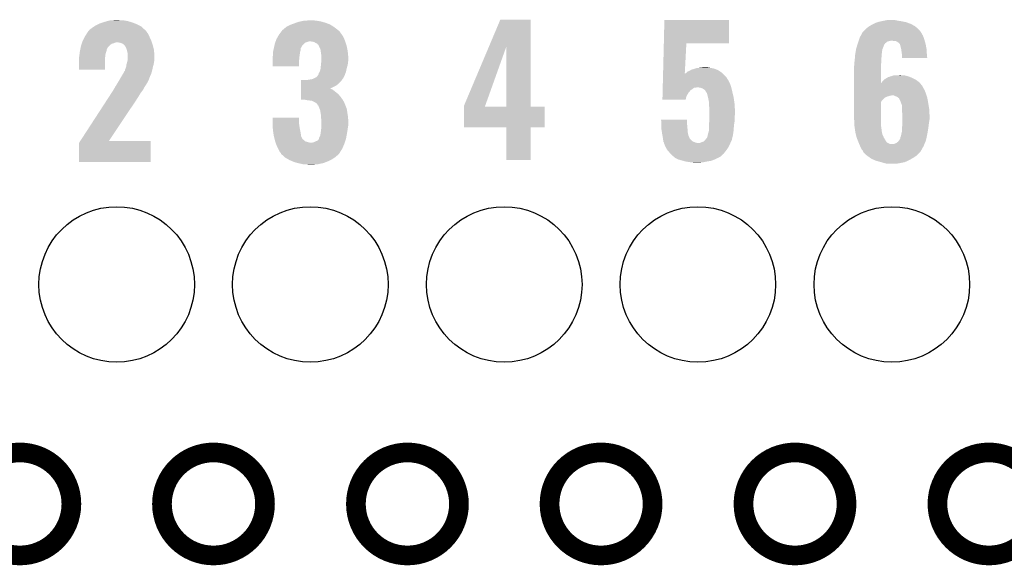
# Model space of a CAD drawing. Extents: x -0.05 to 0.95, y -0.15 to 1.54.
# Tile 18 of 32: x 0.27 to 0.57, y 0.96 to 1.13. Entities that reach past the tile are written whole.
import ezdxf

# ---------------------------------------------------------------- set-up
doc = ezdxf.new("R2010")
doc.units = 0
doc.layers.get('0').update_dxf_attribs({"linetype": 'CONTINUOUS'})
for name, color, linetype in [('GEOMAGNETIC_2_CLICK_V101_GKO', 5, 'CONTINUOUS'), ('GEOMAGNETIC_2_CLICK_V101_GTO', 14, 'CONTINUOUS'), ('GEOMAGNETIC_2_CLICK_V101_GTS', 12, 'CONTINUOUS')]:
    doc.layers.add(name, color=color, linetype=linetype)

# ---------------------------------------------------------------- blocks, each defined once
blk = doc.blocks.new('ROUND_39')
blk.add_circle((0, 0), 0.0237)

msp = doc.modelspace()

# ---------------------------------------------------------------- linework, layer by layer
at = {"layer": 'GEOMAGNETIC_2_CLICK_V101_GKO', "const_width": 0.006}
for points in [[(0.2572, 0.9803, 1), (0.2886, 0.9803, 1)], [(0.3162, 0.9803, 1), (0.3476, 0.9803, 1)], [(0.3753, 0.9803, 1), (0.4067, 0.9803, 1)], [(0.4343, 0.9803, 1), (0.4657, 0.9803, 1)], [(0.4934, 0.9803, 1), (0.5248, 0.9803, 1)], [(0.5525, 0.9803, 1), (0.5839, 0.9803, 1)]]:
    msp.add_lwpolyline(points, format="xyb", close=True, dxfattribs=at)
at = {"layer": 'GEOMAGNETIC_2_CLICK_V101_GTO'}
for points in [[(0.2942, 1.1249), (0.2949, 1.1254), (0.3109, 1.1249), (0.31035, 1.1254)], [(0.2949, 1.1254), (0.29561, 1.1259), (0.31035, 1.1254), (0.3098, 1.1259)], [(0.29561, 1.1259), (0.2959, 1.1261), (0.3098, 1.1259), (0.3094, 1.1261)], [(0.2959, 1.1261), (0.2969, 1.1266), (0.3094, 1.1261), (0.3084, 1.1266)], [(0.2969, 1.1266), (0.2971, 1.1267), (0.3084, 1.1266), (0.30812, 1.1267)], [(0.2971, 1.1267), (0.2983, 1.1271), (0.30812, 1.1267), (0.307, 1.1271)], [(0.2983, 1.1271), (0.2986, 1.1272), (0.307, 1.1271), (0.30668, 1.1272)], [(0.2986, 1.1272), (0.29968, 1.1275), (0.30668, 1.1272), (0.3057, 1.1275)], [(0.29968, 1.1275), (0.3004, 1.1277), (0.3057, 1.1275), (0.3044, 1.1277)], [(0.3004, 1.1277), (0.3025, 1.1278), (0.3034, 1.1277), (0.303, 1.1278)], [(0.353, 1.1248), (0.3535, 1.1252), (0.36977, 1.1248), (0.36925, 1.1252)], [(0.3535, 1.1252), (0.3541, 1.1257), (0.36925, 1.1252), (0.3686, 1.1257)], [(0.3541, 1.1257), (0.355, 1.1262), (0.3686, 1.1257), (0.36779, 1.1262)], [(0.355, 1.1262), (0.35578, 1.1265), (0.36779, 1.1262), (0.3673, 1.1265)], [(0.35578, 1.1265), (0.3563, 1.1267), (0.3673, 1.1265), (0.36674, 1.1267)], [(0.3563, 1.1267), (0.35714, 1.127), (0.36674, 1.1267), (0.3659, 1.127)], [(0.35714, 1.127), (0.3577, 1.1272), (0.3659, 1.127), (0.3652, 1.1272)], [(0.3577, 1.1272), (0.3586, 1.1274), (0.3652, 1.1272), (0.3645, 1.1274)], [(0.3586, 1.1274), (0.3595, 1.1276), (0.3645, 1.1274), (0.3633, 1.1276)], [(0.3595, 1.1276), (0.3614, 1.1277), (0.3633, 1.1276), (0.3623, 1.1277)], [(0.4158, 1.1196), (0.4193, 1.1279), (0.4285, 1.1196), (0.4285, 1.1279)], [(0.4193, 1.1279), (0.4193, 1.1279), (0.4285, 1.1279), (0.4193, 1.1279)], [(0.46913, 1.1207), (0.4693, 1.1278), (0.489, 1.1207), (0.489, 1.1278)], [(0.4693, 1.1278), (0.4693, 1.1278), (0.489, 1.1278), (0.4693, 1.1278)], [(0.5306, 1.125), (0.5308, 1.1252), (0.5467, 1.125), (0.54648, 1.1252)], [(0.5308, 1.1252), (0.5317, 1.1259), (0.54648, 1.1252), (0.5457, 1.1259)], [(0.5317, 1.1259), (0.5328, 1.1265), (0.5457, 1.1259), (0.54459, 1.1265)], [(0.5328, 1.1265), (0.533, 1.1266), (0.54459, 1.1265), (0.5444, 1.1266)], [(0.533, 1.1266), (0.5336, 1.1269), (0.5444, 1.1266), (0.54362, 1.1269)], [(0.5336, 1.1269), (0.53413, 1.1271), (0.54362, 1.1269), (0.5431, 1.1271)], [(0.53413, 1.1271), (0.5344, 1.1272), (0.5431, 1.1271), (0.54263, 1.1272)], [(0.5344, 1.1272), (0.5353, 1.1274), (0.54263, 1.1272), (0.5417, 1.1274)], [(0.5353, 1.1274), (0.5362, 1.1276), (0.5417, 1.1274), (0.5404, 1.1276)], [(0.5362, 1.1276), (0.5373, 1.1278), (0.5404, 1.1276), (0.5394, 1.1278)], [(0.29215, 1.1216), (0.2927, 1.1227), (0.3129, 1.1216), (0.3124, 1.1227)], [(0.2927, 1.1227), (0.2928, 1.1229), (0.3124, 1.1227), (0.3123, 1.1229)], [(0.2928, 1.1229), (0.29331, 1.1237), (0.3123, 1.1229), (0.3119, 1.1237)], [(0.29331, 1.1237), (0.2937, 1.1243), (0.3119, 1.1237), (0.31147, 1.1243)], [(0.2937, 1.1243), (0.2938, 1.1244), (0.31147, 1.1243), (0.3114, 1.1244)], [(0.2938, 1.1244), (0.2939, 1.1245), (0.3114, 1.1244), (0.3113, 1.1245)], [(0.2939, 1.1245), (0.2942, 1.1249), (0.3113, 1.1245), (0.3109, 1.1249)], [(0.3511, 1.122), (0.35144, 1.1226), (0.37175, 1.122), (0.3715, 1.1226)], [(0.35144, 1.1226), (0.3519, 1.1234), (0.3715, 1.1226), (0.37097, 1.1234)], [(0.3519, 1.1234), (0.35198, 1.1235), (0.37097, 1.1234), (0.3709, 1.1235)], [(0.35198, 1.1235), (0.35252, 1.1242), (0.3709, 1.1235), (0.3704, 1.1242)], [(0.35252, 1.1242), (0.3529, 1.1247), (0.3704, 1.1242), (0.3699, 1.1247)], [(0.3529, 1.1247), (0.353, 1.1248), (0.3699, 1.1247), (0.36977, 1.1248)], [(0.52863, 1.1219), (0.5288, 1.1224), (0.5485, 1.1219), (0.54832, 1.1224)], [(0.5288, 1.1224), (0.52912, 1.123), (0.54832, 1.1224), (0.5481, 1.123)], [(0.52912, 1.123), (0.5296, 1.1239), (0.5481, 1.123), (0.5476, 1.1239)], [(0.5296, 1.124), (0.5301, 1.1245), (0.54753, 1.124), (0.5472, 1.1245)], [(0.5296, 1.1239), (0.5296, 1.124), (0.5476, 1.1239), (0.54753, 1.124)], [(0.5301, 1.1245), (0.5306, 1.125), (0.5472, 1.1245), (0.5467, 1.125)], [(0.29132, 1.1189), (0.29138, 1.1192), (0.2994, 1.1189), (0.2996, 1.1192)], [(0.29138, 1.1192), (0.2914, 1.1193), (0.2996, 1.1192), (0.2996, 1.1193)], [(0.2914, 1.1193), (0.2915, 1.1198), (0.2996, 1.1193), (0.3, 1.1198)], [(0.2915, 1.1198), (0.29163, 1.1202), (0.3, 1.1198), (0.3004, 1.1202)], [(0.29163, 1.1202), (0.29177, 1.1206), (0.3004, 1.1202), (0.301, 1.1206)], [(0.29177, 1.1206), (0.2918, 1.1207), (0.301, 1.1206), (0.3015, 1.1207)], [(0.2918, 1.1207), (0.29187, 1.1209), (0.3015, 1.1207), (0.3019, 1.1209)], [(0.29187, 1.1209), (0.2919, 1.121), (0.3019, 1.1209), (0.3024, 1.121)], [(0.2919, 1.121), (0.292, 1.1213), (0.31311, 1.121), (0.31301, 1.1213)], [(0.292, 1.1213), (0.29215, 1.1216), (0.31301, 1.1213), (0.3129, 1.1216)], [(0.3037, 1.1208), (0.3027, 1.121), (0.31319, 1.1208), (0.31311, 1.121)], [(0.3044, 1.1205), (0.3037, 1.1208), (0.31329, 1.1205), (0.31319, 1.1208)], [(0.3047, 1.1202), (0.3044, 1.1205), (0.3134, 1.1202), (0.31329, 1.1205)], [(0.3049, 1.12), (0.3047, 1.1202), (0.31345, 1.12), (0.3134, 1.1202)], [(0.3049, 1.1199), (0.3049, 1.12), (0.31347, 1.1199), (0.31345, 1.12)], [(0.3052, 1.1195), (0.3049, 1.1199), (0.31356, 1.1195), (0.31347, 1.1199)], [(0.3054, 1.119), (0.3052, 1.1195), (0.31368, 1.119), (0.31356, 1.1195)], [(0.35018, 1.1187), (0.3503, 1.1192), (0.3585, 1.1187), (0.3585, 1.1192)], [(0.3503, 1.1192), (0.35036, 1.1195), (0.3585, 1.1192), (0.3587, 1.1195)], [(0.35036, 1.1195), (0.35041, 1.1197), (0.3587, 1.1195), (0.3588, 1.1197)], [(0.35041, 1.1197), (0.35043, 1.1198), (0.3588, 1.1197), (0.3588, 1.1198)], [(0.35043, 1.1198), (0.35051, 1.1202), (0.3588, 1.1198), (0.3591, 1.1202)], [(0.35051, 1.1202), (0.3506, 1.1206), (0.3591, 1.1202), (0.3595, 1.1206)], [(0.3506, 1.1206), (0.35071, 1.1209), (0.3595, 1.1206), (0.3599, 1.1209)], [(0.35071, 1.1209), (0.35078, 1.1211), (0.3599, 1.1209), (0.3604, 1.1211)], [(0.35078, 1.1211), (0.35085, 1.1213), (0.3604, 1.1211), (0.361, 1.1213)], [(0.35085, 1.1213), (0.35089, 1.1214), (0.37203, 1.1213), (0.372, 1.1214)], [(0.35085, 1.1213), (0.35085, 1.1213), (0.361, 1.1213), (0.3614, 1.1213)], [(0.35089, 1.1214), (0.3511, 1.122), (0.372, 1.1214), (0.37175, 1.122)], [(0.3626, 1.1211), (0.3614, 1.1213), (0.3721, 1.1211), (0.37203, 1.1213)], [(0.363, 1.1208), (0.3626, 1.1211), (0.3722, 1.1208), (0.3721, 1.1211)], [(0.3635, 1.1206), (0.363, 1.1208), (0.37227, 1.1206), (0.3722, 1.1208)], [(0.3637, 1.1203), (0.3635, 1.1206), (0.37237, 1.1203), (0.37227, 1.1206)], [(0.3639, 1.1202), (0.3637, 1.1203), (0.3724, 1.1202), (0.37237, 1.1203)], [(0.364, 1.12), (0.3639, 1.1202), (0.37247, 1.12), (0.3724, 1.1202)], [(0.364, 1.1199), (0.364, 1.12), (0.3725, 1.1199), (0.37247, 1.12)], [(0.3643, 1.1193), (0.364, 1.1199), (0.37261, 1.1193), (0.3725, 1.1199)], [(0.3645, 1.1188), (0.3643, 1.1193), (0.37271, 1.1188), (0.37261, 1.1193)], [(0.4082, 1.1016), (0.4158, 1.1196), (0.41467, 1.1016), (0.4211, 1.1196)], [(0.4211, 1.1014), (0.4211, 1.1196), (0.4285, 1.1014), (0.4285, 1.1196)], [(0.4689, 1.1115), (0.46913, 1.1207), (0.47551, 1.1115), (0.476, 1.1207)], [(0.46913, 1.1207), (0.46913, 1.1207), (0.476, 1.1207), (0.489, 1.1207)], [(0.5277, 1.1189), (0.52796, 1.1198), (0.53574, 1.1189), (0.5361, 1.1198)], [(0.52796, 1.1198), (0.52814, 1.1204), (0.5361, 1.1198), (0.5363, 1.1204)], [(0.52814, 1.1204), (0.52817, 1.1205), (0.5363, 1.1204), (0.5365, 1.1205)], [(0.52817, 1.1205), (0.5282, 1.1206), (0.5365, 1.1205), (0.53655, 1.1206)], [(0.5282, 1.1206), (0.52823, 1.1207), (0.53655, 1.1206), (0.5366, 1.1207)], [(0.52823, 1.1207), (0.5284, 1.1212), (0.5366, 1.1207), (0.5372, 1.1212)], [(0.5284, 1.1212), (0.52847, 1.1214), (0.5372, 1.1212), (0.5379, 1.1214)], [(0.52847, 1.1214), (0.5285, 1.1215), (0.5379, 1.1214), (0.5384, 1.1215)], [(0.5285, 1.1215), (0.52863, 1.1219), (0.54861, 1.1215), (0.5485, 1.1219)], [(0.5393, 1.1214), (0.5387, 1.1215), (0.54864, 1.1214), (0.54861, 1.1215)], [(0.5402, 1.1212), (0.5398, 1.1214), (0.5487, 1.1212), (0.54864, 1.1214)], [(0.5406, 1.1209), (0.5402, 1.1212), (0.54879, 1.1209), (0.5487, 1.1212)], [(0.541, 1.1205), (0.5406, 1.1209), (0.5489, 1.1205), (0.54879, 1.1209)], [(0.5411, 1.1204), (0.541, 1.1205), (0.54892, 1.1204), (0.5489, 1.1205)], [(0.5412, 1.1199), (0.5411, 1.1204), (0.54901, 1.1199), (0.54892, 1.1204)], [(0.5414, 1.1192), (0.5412, 1.1199), (0.54914, 1.1192), (0.54901, 1.1199)], [(0.54145, 1.1189), (0.5414, 1.1192), (0.5492, 1.1189), (0.54914, 1.1192)], [(0.2909, 1.1163), (0.29096, 1.1166), (0.29887, 1.1163), (0.2989, 1.1166)], [(0.2909, 1.1157), (0.2909, 1.1163), (0.2988, 1.1157), (0.29887, 1.1163)], [(0.29096, 1.1166), (0.291, 1.1168), (0.2989, 1.1166), (0.29892, 1.1168)], [(0.291, 1.1168), (0.29108, 1.1174), (0.29892, 1.1168), (0.299, 1.1174)], [(0.29108, 1.1174), (0.29117, 1.1181), (0.299, 1.1174), (0.2992, 1.1181)], [(0.29117, 1.1181), (0.2912, 1.1183), (0.2992, 1.1181), (0.29928, 1.1183)], [(0.2912, 1.1183), (0.29126, 1.1186), (0.29928, 1.1183), (0.2994, 1.1186)], [(0.29126, 1.1186), (0.29132, 1.1189), (0.2994, 1.1186), (0.2994, 1.1189)], [(0.30554, 1.1185), (0.3054, 1.119), (0.3138, 1.1185), (0.31368, 1.119)], [(0.3057, 1.1179), (0.30554, 1.1185), (0.31383, 1.1179), (0.3138, 1.1185)], [(0.3058, 1.1175), (0.3057, 1.1179), (0.31385, 1.1175), (0.31383, 1.1179)], [(0.3058, 1.1166), (0.3058, 1.1175), (0.3139, 1.1166), (0.31385, 1.1175)], [(0.3058, 1.1158), (0.3058, 1.1166), (0.3139, 1.1158), (0.3139, 1.1166)], [(0.3499, 1.1165), (0.34992, 1.1166), (0.35809, 1.1165), (0.3581, 1.1166)], [(0.3499, 1.1156), (0.3499, 1.1165), (0.358, 1.1156), (0.35809, 1.1165)], [(0.34992, 1.1166), (0.35, 1.1169), (0.3581, 1.1166), (0.35814, 1.1169)], [(0.35, 1.1179), (0.35005, 1.1181), (0.35827, 1.1179), (0.3583, 1.1181)], [(0.35, 1.1174), (0.35, 1.1179), (0.3582, 1.1174), (0.35827, 1.1179)], [(0.35, 1.1169), (0.35, 1.1174), (0.35814, 1.1169), (0.3582, 1.1174)], [(0.35005, 1.1181), (0.35018, 1.1187), (0.3583, 1.1181), (0.3585, 1.1187)], [(0.36457, 1.1183), (0.3645, 1.1188), (0.3728, 1.1183), (0.37271, 1.1188)], [(0.3647, 1.1174), (0.36457, 1.1183), (0.37289, 1.1174), (0.3728, 1.1183)], [(0.3648, 1.1168), (0.3647, 1.1174), (0.37295, 1.1168), (0.37289, 1.1174)], [(0.3648, 1.1163), (0.3648, 1.1168), (0.373, 1.1163), (0.37295, 1.1168)], [(0.3648, 1.1158), (0.3648, 1.1163), (0.373, 1.1158), (0.373, 1.1163)], [(0.52733, 1.116), (0.52738, 1.1168), (0.5354, 1.116), (0.5355, 1.1168)], [(0.52738, 1.1168), (0.5274, 1.1171), (0.5355, 1.1168), (0.5355, 1.1171)], [(0.5274, 1.1171), (0.52745, 1.1174), (0.5355, 1.1171), (0.5355, 1.1174)], [(0.52745, 1.1174), (0.52752, 1.1178), (0.5355, 1.1174), (0.5356, 1.1178)], [(0.52752, 1.1178), (0.52757, 1.1181), (0.5356, 1.1178), (0.5356, 1.1181)], [(0.52757, 1.1181), (0.52768, 1.1188), (0.5356, 1.1181), (0.5357, 1.1188)], [(0.52768, 1.1188), (0.5277, 1.1189), (0.5357, 1.1188), (0.53574, 1.1189)], [(0.5416, 1.1179), (0.54145, 1.1189), (0.54925, 1.1179), (0.5492, 1.1189)], [(0.5417, 1.1172), (0.5416, 1.1179), (0.54929, 1.1172), (0.54925, 1.1179)], [(0.5417, 1.1169), (0.5417, 1.1172), (0.5493, 1.1169), (0.54929, 1.1172)], [(0.5417, 1.1162), (0.5417, 1.1169), (0.5494, 1.1162), (0.5493, 1.1169)], [(0.2909, 1.1127), (0.2909, 1.1157), (0.2988, 1.1127), (0.2988, 1.1157)], [(0.3051, 1.113), (0.3053, 1.1136), (0.31334, 1.113), (0.31348, 1.1136)], [(0.3053, 1.1136), (0.30531, 1.1137), (0.31348, 1.1136), (0.3135, 1.1137)], [(0.30531, 1.1137), (0.3054, 1.1143), (0.3135, 1.1137), (0.31367, 1.1143)], [(0.3054, 1.1143), (0.30543, 1.1144), (0.31367, 1.1143), (0.3137, 1.1144)], [(0.30543, 1.1144), (0.3056, 1.115), (0.3137, 1.1144), (0.31379, 1.115)], [(0.3056, 1.115), (0.30562, 1.1151), (0.31379, 1.115), (0.3138, 1.1151)], [(0.30562, 1.1151), (0.30578, 1.1157), (0.3138, 1.1151), (0.3139, 1.1157)], [(0.30578, 1.1157), (0.3058, 1.1158), (0.3139, 1.1157), (0.3139, 1.1158)], [(0.3499, 1.1137), (0.3499, 1.1156), (0.358, 1.1137), (0.358, 1.1156)], [(0.3645, 1.1128), (0.36453, 1.1131), (0.37244, 1.1128), (0.3725, 1.1131)], [(0.36453, 1.1131), (0.3646, 1.1137), (0.3725, 1.1131), (0.37268, 1.1137)], [(0.3646, 1.1137), (0.36464, 1.1141), (0.37268, 1.1137), (0.3728, 1.1141)], [(0.36464, 1.1141), (0.3647, 1.1147), (0.3728, 1.1141), (0.37288, 1.1147)], [(0.3647, 1.1147), (0.36479, 1.1157), (0.37288, 1.1147), (0.373, 1.1157)], [(0.36479, 1.1157), (0.3648, 1.1158), (0.373, 1.1157), (0.373, 1.1158)], [(0.4787, 1.113), (0.4792, 1.1132), (0.4844, 1.113), (0.4834, 1.1132)], [(0.4798, 1.1132), (0.4804, 1.1133), (0.4834, 1.1132), (0.4827, 1.1133)], [(0.4804, 1.1133), (0.4819, 1.1134), (0.4827, 1.1133), (0.4824, 1.1134)], [(0.4819, 1.1134), (0.4819, 1.1134), (0.4824, 1.1134), (0.4819, 1.1134)], [(0.5271, 1.1138), (0.52716, 1.1141), (0.5353, 1.1138), (0.5353, 1.1141)], [(0.5271, 1.1086), (0.5271, 1.1138), (0.5353, 1.1086), (0.5353, 1.1138)], [(0.52716, 1.1141), (0.5272, 1.1143), (0.5353, 1.1141), (0.53532, 1.1143)], [(0.5272, 1.1149), (0.52723, 1.1151), (0.53538, 1.1149), (0.5354, 1.1151)], [(0.5272, 1.1143), (0.5272, 1.1149), (0.53532, 1.1143), (0.53538, 1.1149)], [(0.52723, 1.1151), (0.5273, 1.1155), (0.5354, 1.1151), (0.5354, 1.1155)], [(0.5273, 1.1155), (0.52733, 1.116), (0.5354, 1.1155), (0.5354, 1.116)], [(0.3034, 1.1098), (0.3039, 1.1107), (0.31225, 1.1098), (0.3126, 1.1107)], [(0.3039, 1.1107), (0.30427, 1.1113), (0.3126, 1.1107), (0.3129, 1.1113)], [(0.30427, 1.1113), (0.3044, 1.1115), (0.3129, 1.1113), (0.31295, 1.1115)], [(0.3044, 1.1115), (0.3045, 1.1117), (0.31295, 1.1115), (0.313, 1.1117)], [(0.3045, 1.1117), (0.3046, 1.1119), (0.313, 1.1117), (0.3131, 1.1119)], [(0.3046, 1.1119), (0.30465, 1.112), (0.3131, 1.1119), (0.3131, 1.112)], [(0.30465, 1.112), (0.3048, 1.1123), (0.3131, 1.112), (0.31317, 1.1123)], [(0.3049, 1.1126), (0.3051, 1.113), (0.31324, 1.1126), (0.31334, 1.113)], [(0.3049, 1.1123), (0.3049, 1.1126), (0.31317, 1.1123), (0.31324, 1.1126)], [(0.3625, 1.11), (0.3633, 1.1104), (0.3714, 1.11), (0.3716, 1.1104)], [(0.3633, 1.1104), (0.3637, 1.1109), (0.3716, 1.1104), (0.37185, 1.1109)], [(0.3637, 1.1109), (0.3638, 1.111), (0.37185, 1.1109), (0.3719, 1.111)], [(0.3638, 1.111), (0.3639, 1.1112), (0.3719, 1.111), (0.37197, 1.1112)], [(0.3639, 1.1112), (0.364, 1.1116), (0.37197, 1.1112), (0.37212, 1.1116)], [(0.364, 1.1116), (0.3643, 1.1121), (0.37212, 1.1116), (0.3723, 1.1121)], [(0.3643, 1.1121), (0.3645, 1.1128), (0.3723, 1.1121), (0.37244, 1.1128)], [(0.46886, 1.1098), (0.46887, 1.1105), (0.4885, 1.1098), (0.4881, 1.1105)], [(0.46887, 1.1105), (0.46889, 1.111), (0.4881, 1.1105), (0.4876, 1.111)], [(0.46889, 1.111), (0.4689, 1.1114), (0.4876, 1.111), (0.48715, 1.1114)], [(0.4689, 1.1114), (0.4689, 1.1115), (0.4755, 1.1114), (0.4757, 1.1115)], [(0.4755, 1.1114), (0.47551, 1.1115), (0.48715, 1.1114), (0.48704, 1.1115)], [(0.4757, 1.1115), (0.4761, 1.1118), (0.48704, 1.1115), (0.48671, 1.1118)], [(0.4761, 1.1118), (0.4762, 1.1119), (0.48671, 1.1118), (0.4866, 1.1119)], [(0.4762, 1.1119), (0.4764, 1.1121), (0.4866, 1.1119), (0.48629, 1.1121)], [(0.4764, 1.1121), (0.4769, 1.1123), (0.48629, 1.1121), (0.48597, 1.1123)], [(0.4769, 1.1123), (0.4774, 1.1126), (0.48597, 1.1123), (0.4855, 1.1126)], [(0.4774, 1.1126), (0.478, 1.1128), (0.4855, 1.1126), (0.48495, 1.1128)], [(0.4781, 1.1128), (0.4787, 1.113), (0.48495, 1.1128), (0.4844, 1.113)], [(0.5365, 1.1098), (0.53717, 1.1102), (0.5455, 1.1098), (0.5447, 1.1102)], [(0.53717, 1.1102), (0.5375, 1.1104), (0.5447, 1.1102), (0.5442, 1.1104)], [(0.5377, 1.1104), (0.5381, 1.1106), (0.5442, 1.1104), (0.5437, 1.1106)], [(0.5381, 1.1106), (0.5385, 1.1107), (0.5437, 1.1106), (0.54333, 1.1107)], [(0.5385, 1.1107), (0.5391, 1.1109), (0.54333, 1.1107), (0.5426, 1.1109)], [(0.5397, 1.1109), (0.541, 1.111), (0.5417, 1.1109), (0.5414, 1.111)], [(0.541, 1.111), (0.541, 1.111), (0.5414, 1.111), (0.541, 1.111)], [(0.3016, 1.1068), (0.3019, 1.1073), (0.3106, 1.1068), (0.31085, 1.1073)], [(0.3019, 1.1074), (0.3022, 1.1078), (0.3109, 1.1074), (0.3112, 1.1078)], [(0.3019, 1.1073), (0.3019, 1.1074), (0.31085, 1.1073), (0.3109, 1.1074)], [(0.3022, 1.1078), (0.30232, 1.108), (0.3112, 1.1078), (0.3113, 1.108)], [(0.30232, 1.108), (0.30238, 1.1081), (0.3113, 1.108), (0.3114, 1.1081)], [(0.30238, 1.1081), (0.3025, 1.1083), (0.3114, 1.1081), (0.31151, 1.1083)], [(0.3025, 1.1083), (0.3029, 1.109), (0.31151, 1.1083), (0.31188, 1.109)], [(0.3029, 1.109), (0.30315, 1.1094), (0.31188, 1.109), (0.3121, 1.1094)], [(0.30315, 1.1094), (0.3034, 1.1098), (0.3121, 1.1094), (0.31225, 1.1098)], [(0.3586, 1.1092), (0.3586, 1.1095), (0.3708, 1.1092), (0.37102, 1.1095)], [(0.3586, 1.1082), (0.3586, 1.1092), (0.3698, 1.1082), (0.3708, 1.1092)], [(0.3586, 1.1077), (0.3586, 1.1082), (0.3691, 1.1077), (0.3698, 1.1082)], [(0.3586, 1.1069), (0.3586, 1.1077), (0.3675, 1.1069), (0.3691, 1.1077)], [(0.3604, 1.1095), (0.3609, 1.1096), (0.37102, 1.1095), (0.3711, 1.1096)], [(0.3609, 1.1096), (0.3621, 1.1098), (0.3711, 1.1096), (0.37123, 1.1098)], [(0.3621, 1.1098), (0.3623, 1.1099), (0.37123, 1.1098), (0.3713, 1.1099)], [(0.3623, 1.1099), (0.3625, 1.11), (0.3713, 1.1099), (0.3714, 1.11)], [(0.46878, 1.1068), (0.46879, 1.1072), (0.4779, 1.1068), (0.4784, 1.1072)], [(0.46879, 1.1073), (0.46882, 1.1084), (0.48967, 1.1073), (0.4893, 1.1084)], [(0.46879, 1.1072), (0.46879, 1.1073), (0.4789, 1.1072), (0.4793, 1.1073)], [(0.46879, 1.1072), (0.46879, 1.1072), (0.4784, 1.1072), (0.4789, 1.1072)], [(0.46882, 1.1084), (0.46884, 1.1092), (0.4893, 1.1084), (0.4889, 1.1092)], [(0.46884, 1.1092), (0.46885, 1.1097), (0.4889, 1.1092), (0.4886, 1.1097)], [(0.46885, 1.1097), (0.46886, 1.1098), (0.4886, 1.1097), (0.4885, 1.1098)], [(0.4801, 1.1072), (0.4794, 1.1073), (0.4897, 1.1072), (0.48967, 1.1073)], [(0.4808, 1.107), (0.4801, 1.1072), (0.48975, 1.107), (0.4897, 1.1072)], [(0.5271, 1.1077), (0.5271, 1.1086), (0.5479, 1.1077), (0.54716, 1.1086)], [(0.5271, 1.1071), (0.5271, 1.1077), (0.5482, 1.1071), (0.5479, 1.1077)], [(0.5271, 1.1064), (0.5271, 1.1071), (0.5486, 1.1064), (0.5482, 1.1071)], [(0.5353, 1.1086), (0.5355, 1.1087), (0.54716, 1.1086), (0.54708, 1.1087)], [(0.5355, 1.1087), (0.53556, 1.1088), (0.54708, 1.1087), (0.547, 1.1088)], [(0.53556, 1.1088), (0.5358, 1.1092), (0.547, 1.1088), (0.54645, 1.1092)], [(0.5358, 1.1092), (0.53627, 1.1096), (0.54645, 1.1092), (0.5459, 1.1096)], [(0.53627, 1.1096), (0.5365, 1.1098), (0.5459, 1.1096), (0.5455, 1.1098)], [(0.29935, 1.1033), (0.30007, 1.1044), (0.3083, 1.1033), (0.309, 1.1044)], [(0.30007, 1.1044), (0.30071, 1.1054), (0.309, 1.1044), (0.3096, 1.1054)], [(0.30071, 1.1054), (0.30123, 1.1062), (0.3096, 1.1054), (0.3102, 1.1062)], [(0.30123, 1.1062), (0.3013, 1.1063), (0.3102, 1.1062), (0.31027, 1.1063)], [(0.3013, 1.1063), (0.3016, 1.1068), (0.31027, 1.1063), (0.3106, 1.1068)], [(0.3586, 1.1068), (0.3586, 1.1069), (0.3677, 1.1068), (0.3675, 1.1069)], [(0.3586, 1.1067), (0.3586, 1.1068), (0.368, 1.1067), (0.3677, 1.1068)], [(0.3586, 1.1065), (0.3586, 1.1067), (0.3683, 1.1065), (0.368, 1.1067)], [(0.3586, 1.1062), (0.3586, 1.1065), (0.3687, 1.1062), (0.3683, 1.1065)], [(0.3586, 1.1054), (0.3586, 1.1062), (0.3697, 1.1054), (0.3687, 1.1062)], [(0.3586, 1.1049), (0.3586, 1.1054), (0.3702, 1.1049), (0.3697, 1.1054)], [(0.3586, 1.1043), (0.3586, 1.1049), (0.3707, 1.1043), (0.3702, 1.1049)], [(0.3586, 1.1036), (0.3586, 1.1043), (0.3712, 1.1036), (0.3707, 1.1043)], [(0.4687, 1.1035), (0.46872, 1.1042), (0.4758, 1.1035), (0.4759, 1.1042)], [(0.46872, 1.1042), (0.46873, 1.1047), (0.4759, 1.1042), (0.4761, 1.1047)], [(0.46873, 1.1047), (0.46875, 1.1057), (0.4761, 1.1047), (0.4767, 1.1057)], [(0.46875, 1.1057), (0.46877, 1.1064), (0.4767, 1.1057), (0.4773, 1.1064)], [(0.46877, 1.1064), (0.46878, 1.1068), (0.4773, 1.1064), (0.4779, 1.1068)], [(0.4813, 1.1067), (0.4808, 1.107), (0.48982, 1.1067), (0.48975, 1.107)], [(0.4817, 1.1064), (0.4813, 1.1067), (0.48988, 1.1064), (0.48982, 1.1067)], [(0.4819, 1.106), (0.4817, 1.1064), (0.48998, 1.106), (0.48988, 1.1064)], [(0.48197, 1.1059), (0.4819, 1.106), (0.49, 1.1059), (0.48998, 1.106)], [(0.4821, 1.1057), (0.48197, 1.1059), (0.49005, 1.1057), (0.49, 1.1059)], [(0.4823, 1.1055), (0.4821, 1.1057), (0.49009, 1.1055), (0.49005, 1.1057)], [(0.4823, 1.1054), (0.4823, 1.1055), (0.49012, 1.1054), (0.49009, 1.1055)], [(0.4825, 1.1046), (0.4823, 1.1054), (0.49031, 1.1046), (0.49012, 1.1054)], [(0.48259, 1.1042), (0.4825, 1.1046), (0.4904, 1.1042), (0.49031, 1.1046)], [(0.4827, 1.1037), (0.48259, 1.1042), (0.49047, 1.1037), (0.4904, 1.1042)], [(0.5271, 1.1054), (0.5271, 1.1064), (0.549, 1.1054), (0.5486, 1.1064)], [(0.5271, 1.1048), (0.5271, 1.1054), (0.54918, 1.1048), (0.549, 1.1054)], [(0.5271, 1.1047), (0.5271, 1.1048), (0.538, 1.1047), (0.5385, 1.1048)], [(0.5271, 1.1045), (0.5271, 1.1047), (0.5373, 1.1045), (0.538, 1.1047)], [(0.5271, 1.1042), (0.5271, 1.1045), (0.5366, 1.1042), (0.5373, 1.1045)], [(0.5271, 1.1041), (0.5271, 1.1042), (0.5364, 1.1041), (0.5366, 1.1042)], [(0.5271, 1.1034), (0.5271, 1.1041), (0.5357, 1.1034), (0.5364, 1.1041)], [(0.5396, 1.1046), (0.5392, 1.1048), (0.54925, 1.1046), (0.54918, 1.1048)], [(0.5402, 1.1044), (0.5396, 1.1046), (0.54931, 1.1044), (0.54925, 1.1046)], [(0.54058, 1.1041), (0.5402, 1.1044), (0.5494, 1.1041), (0.54931, 1.1044)], [(0.5407, 1.104), (0.54058, 1.1041), (0.54942, 1.104), (0.5494, 1.1041)], [(0.29129, 1.0909), (0.29935, 1.1033), (0.3, 1.0909), (0.3083, 1.1033)], [(0.3586, 1.1035), (0.3586, 1.1036), (0.37126, 1.1035), (0.3712, 1.1036)], [(0.36, 1.1034), (0.3599, 1.1035), (0.37132, 1.1034), (0.37126, 1.1035)], [(0.3601, 1.1034), (0.36, 1.1034), (0.37133, 1.1034), (0.37132, 1.1034)], [(0.361, 1.1033), (0.3601, 1.1034), (0.37139, 1.1033), (0.37133, 1.1034)], [(0.3618, 1.1032), (0.361, 1.1033), (0.37145, 1.1032), (0.37139, 1.1033)], [(0.3625, 1.1029), (0.3618, 1.1032), (0.37164, 1.1029), (0.37145, 1.1032)], [(0.36267, 1.1028), (0.3625, 1.1029), (0.3717, 1.1028), (0.37164, 1.1029)], [(0.363, 1.1026), (0.36267, 1.1028), (0.37178, 1.1026), (0.3717, 1.1028)], [(0.3634, 1.1023), (0.363, 1.1026), (0.3719, 1.1023), (0.37178, 1.1026)], [(0.3636, 1.102), (0.3634, 1.1023), (0.37202, 1.102), (0.3719, 1.1023)], [(0.3637, 1.1018), (0.3636, 1.102), (0.3721, 1.1018), (0.37202, 1.102)], [(0.3641, 1.1011), (0.3638, 1.1018), (0.37238, 1.1011), (0.3721, 1.1018)], [(0.36421, 1.1008), (0.3641, 1.1011), (0.3725, 1.1008), (0.37238, 1.1011)], [(0.4082, 1.1014), (0.4082, 1.1016), (0.4146, 1.1014), (0.41467, 1.1016)], [(0.4082, 1.0951), (0.4082, 1.1014), (0.4328, 1.0951), (0.4328, 1.1014)], [(0.4082, 1.1014), (0.4082, 1.1014), (0.4328, 1.1014), (0.4285, 1.1014)], [(0.4082, 1.1014), (0.4082, 1.1014), (0.4211, 1.1014), (0.4146, 1.1014)], [(0.4829, 1.1027), (0.4827, 1.1037), (0.49062, 1.1027), (0.49047, 1.1037)], [(0.4829, 1.1022), (0.4829, 1.1027), (0.4907, 1.1022), (0.49062, 1.1027)], [(0.4829, 1.1017), (0.4829, 1.1022), (0.49072, 1.1017), (0.4907, 1.1022)], [(0.483, 1.1009), (0.4829, 1.1017), (0.49076, 1.1009), (0.49072, 1.1017)], [(0.5271, 1.1028), (0.5271, 1.1034), (0.5353, 1.1028), (0.5357, 1.1034)], [(0.5271, 1.0979), (0.5271, 1.1028), (0.5353, 1.0979), (0.5353, 1.1028)], [(0.5408, 1.1039), (0.5408, 1.104), (0.54944, 1.1039), (0.54942, 1.104)], [(0.5412, 1.1031), (0.5408, 1.1039), (0.54959, 1.1031), (0.54944, 1.1039)], [(0.54143, 1.1025), (0.5412, 1.1031), (0.5497, 1.1025), (0.54959, 1.1031)], [(0.5415, 1.1023), (0.54143, 1.1025), (0.54973, 1.1023), (0.5497, 1.1025)], [(0.5417, 1.1017), (0.5415, 1.1023), (0.54983, 1.1017), (0.54973, 1.1023)], [(0.5417, 1.1007), (0.5417, 1.1017), (0.55, 1.1007), (0.54983, 1.1017)], [(0.3644, 1.1003), (0.36421, 1.1008), (0.37258, 1.1003), (0.3725, 1.1008)], [(0.36454, 1.0995), (0.3644, 1.1003), (0.3727, 1.0995), (0.37258, 1.1003)], [(0.3647, 1.0986), (0.36454, 1.0995), (0.37285, 1.0986), (0.3727, 1.0995)], [(0.3647, 1.0983), (0.3647, 1.0986), (0.3729, 1.0983), (0.37285, 1.0986)], [(0.3647, 1.0978), (0.3647, 1.0983), (0.37293, 1.0978), (0.3729, 1.0983)], [(0.483, 1.0999), (0.483, 1.1009), (0.4908, 1.0999), (0.49076, 1.1009)], [(0.483, 1.0991), (0.483, 1.0999), (0.4908, 1.0991), (0.4908, 1.0999)], [(0.483, 1.0982), (0.483, 1.0991), (0.4907, 1.0982), (0.4908, 1.0991)], [(0.483, 1.0972), (0.483, 1.0982), (0.4907, 1.0972), (0.4907, 1.0982)], [(0.5417, 1.1002), (0.5417, 1.1007), (0.55002, 1.1002), (0.55, 1.1007)], [(0.5418, 1.0989), (0.5417, 1.1002), (0.55009, 1.0989), (0.55002, 1.1002)], [(0.5418, 1.0987), (0.5418, 1.0989), (0.5501, 1.0987), (0.55009, 1.0989)], [(0.5418, 1.0975), (0.5418, 1.0987), (0.5501, 1.0975), (0.5501, 1.0987)], [(0.3499, 1.0965), (0.3499, 1.098), (0.358, 1.0965), (0.358, 1.098)], [(0.3499, 1.098), (0.3499, 1.098), (0.358, 1.098), (0.3499, 1.098)], [(0.34992, 1.0961), (0.3499, 1.0965), (0.358, 1.0961), (0.358, 1.0965)], [(0.34995, 1.0954), (0.34992, 1.0961), (0.3581, 1.0954), (0.358, 1.0961)], [(0.34998, 1.0948), (0.34995, 1.0954), (0.3582, 1.0948), (0.3581, 1.0954)], [(0.3648, 1.0972), (0.3647, 1.0978), (0.37297, 1.0972), (0.37293, 1.0978)], [(0.36471, 1.0946), (0.36479, 1.0953), (0.3728, 1.0946), (0.3729, 1.0953)], [(0.36479, 1.0953), (0.3648, 1.0954), (0.3729, 1.0953), (0.37292, 1.0954)], [(0.3648, 1.0968), (0.3648, 1.0972), (0.373, 1.0968), (0.37297, 1.0972)], [(0.3648, 1.0958), (0.3648, 1.0968), (0.373, 1.0958), (0.373, 1.0968)], [(0.3648, 1.0954), (0.3648, 1.0958), (0.37292, 1.0954), (0.373, 1.0958)], [(0.4211, 1.0851), (0.4211, 1.0951), (0.4285, 1.0851), (0.4285, 1.0951)], [(0.4211, 1.0951), (0.4211, 1.0951), (0.4285, 1.0951), (0.4328, 1.0951)], [(0.46838, 1.0962), (0.4683, 1.0974), (0.4762, 1.0962), (0.4762, 1.0974)], [(0.4683, 1.0974), (0.4683, 1.0974), (0.4762, 1.0974), (0.4683, 1.0974)], [(0.4684, 1.0958), (0.46838, 1.0962), (0.47624, 1.0958), (0.4762, 1.0962)], [(0.4684, 1.0953), (0.4684, 1.0958), (0.4763, 1.0953), (0.47624, 1.0958)], [(0.4684, 1.0945), (0.4684, 1.0953), (0.47635, 1.0945), (0.4763, 1.0953)], [(0.4829, 1.0963), (0.48298, 1.097), (0.49059, 1.0963), (0.4907, 1.097)], [(0.4829, 1.0957), (0.4829, 1.0963), (0.4905, 1.0957), (0.49059, 1.0963)], [(0.4829, 1.0942), (0.4829, 1.0957), (0.4904, 1.0942), (0.4905, 1.0957)], [(0.48298, 1.097), (0.483, 1.0972), (0.4907, 1.097), (0.4907, 1.0972)], [(0.5272, 1.0956), (0.5271, 1.0979), (0.5353, 1.0956), (0.5353, 1.0979)], [(0.52721, 1.0955), (0.5272, 1.0956), (0.5353, 1.0955), (0.5353, 1.0956)], [(0.52727, 1.0951), (0.52721, 1.0955), (0.5354, 1.0951), (0.5353, 1.0955)], [(0.52741, 1.0941), (0.52727, 1.0951), (0.5355, 1.0941), (0.5354, 1.0951)], [(0.5417, 1.0948), (0.5418, 1.096), (0.54971, 1.0948), (0.54986, 1.096)], [(0.5418, 1.097), (0.5418, 1.0975), (0.55, 1.097), (0.5501, 1.0975)], [(0.5418, 1.0963), (0.5418, 1.097), (0.5499, 1.0963), (0.55, 1.097)], [(0.5418, 1.096), (0.5418, 1.0963), (0.54986, 1.096), (0.5499, 1.0963)], [(0.35, 1.0943), (0.34998, 1.0948), (0.35829, 1.0943), (0.3582, 1.0948)], [(0.35017, 1.0932), (0.35, 1.0943), (0.3585, 1.0932), (0.35829, 1.0943)], [(0.3503, 1.0924), (0.35017, 1.0932), (0.3586, 1.0924), (0.3585, 1.0932)], [(0.3505, 1.0916), (0.3503, 1.0924), (0.359, 1.0916), (0.3586, 1.0924)], [(0.3641, 1.0919), (0.3644, 1.0925), (0.37234, 1.0919), (0.37245, 1.0925)], [(0.3644, 1.0925), (0.3645, 1.093), (0.37245, 1.0925), (0.37254, 1.093)], [(0.3645, 1.093), (0.36454, 1.0933), (0.37254, 1.093), (0.3726, 1.0933)], [(0.36454, 1.0933), (0.3646, 1.0937), (0.3726, 1.0933), (0.37266, 1.0937)], [(0.3646, 1.0937), (0.3647, 1.0945), (0.37266, 1.0937), (0.37278, 1.0945)], [(0.3647, 1.0945), (0.36471, 1.0946), (0.37278, 1.0945), (0.3728, 1.0946)], [(0.46854, 1.0936), (0.4684, 1.0945), (0.4764, 1.0936), (0.47635, 1.0945)], [(0.4686, 1.0932), (0.46854, 1.0936), (0.47649, 1.0932), (0.4764, 1.0936)], [(0.4687, 1.0927), (0.4686, 1.0932), (0.4766, 1.0927), (0.47649, 1.0932)], [(0.4688, 1.0922), (0.4687, 1.0927), (0.47681, 1.0922), (0.4766, 1.0927)], [(0.46882, 1.092), (0.4688, 1.0922), (0.4769, 1.092), (0.47681, 1.0922)], [(0.4822, 1.0918), (0.4824, 1.0922), (0.48997, 1.0918), (0.49006, 1.0922)], [(0.4824, 1.0922), (0.48253, 1.0928), (0.49006, 1.0922), (0.4902, 1.0928)], [(0.48253, 1.0928), (0.4826, 1.0931), (0.4902, 1.0928), (0.49024, 1.0931)], [(0.4826, 1.0931), (0.4829, 1.0942), (0.49024, 1.0931), (0.4904, 1.0942)], [(0.5275, 1.0935), (0.52741, 1.0941), (0.53561, 1.0935), (0.5355, 1.0941)], [(0.52763, 1.093), (0.5275, 1.0935), (0.5357, 1.093), (0.53561, 1.0935)], [(0.5279, 1.0919), (0.52763, 1.093), (0.5362, 1.0919), (0.5357, 1.093)], [(0.5412, 1.092), (0.5414, 1.0925), (0.54919, 1.092), (0.54929, 1.0925)], [(0.5414, 1.0925), (0.5415, 1.093), (0.54929, 1.0925), (0.5494, 1.093)], [(0.5415, 1.093), (0.5417, 1.0939), (0.5494, 1.093), (0.54956, 1.0939)], [(0.5417, 1.0947), (0.5417, 1.0948), (0.5497, 1.0947), (0.54971, 1.0948)], [(0.5417, 1.0939), (0.5417, 1.0947), (0.54956, 1.0939), (0.5497, 1.0947)], [(0.2909, 1.0903), (0.29129, 1.0909), (0.3128, 1.0903), (0.3128, 1.0909)], [(0.2909, 1.0845), (0.2909, 1.0903), (0.3128, 1.0845), (0.3128, 1.0903)], [(0.29129, 1.0909), (0.29129, 1.0909), (0.3128, 1.0909), (0.3, 1.0909)], [(0.35055, 1.0914), (0.3505, 1.0916), (0.3592, 1.0914), (0.359, 1.0916)], [(0.3506, 1.0912), (0.35055, 1.0914), (0.3595, 1.0912), (0.3592, 1.0914)], [(0.3507, 1.0908), (0.3506, 1.0912), (0.3599, 1.0908), (0.3595, 1.0912)], [(0.35074, 1.0907), (0.3507, 1.0908), (0.3603, 1.0907), (0.3599, 1.0908)], [(0.35081, 1.0905), (0.35074, 1.0907), (0.3609, 1.0905), (0.3603, 1.0907)], [(0.35084, 1.0904), (0.35081, 1.0905), (0.3615, 1.0904), (0.3609, 1.0905)], [(0.35095, 1.0901), (0.35084, 1.0904), (0.3718, 1.0901), (0.37189, 1.0904)], [(0.3512, 1.0894), (0.35095, 1.0901), (0.37149, 1.0894), (0.3718, 1.0901)], [(0.35165, 1.0885), (0.3512, 1.0894), (0.3711, 1.0885), (0.37149, 1.0894)], [(0.3619, 1.0904), (0.3622, 1.0905), (0.37189, 1.0904), (0.37193, 1.0905)], [(0.3622, 1.0905), (0.3626, 1.0906), (0.37193, 1.0905), (0.37196, 1.0906)], [(0.3626, 1.0906), (0.363, 1.0908), (0.37196, 1.0906), (0.37202, 1.0908)], [(0.363, 1.0908), (0.3635, 1.091), (0.37202, 1.0908), (0.37208, 1.091)], [(0.3635, 1.091), (0.3639, 1.0913), (0.37208, 1.091), (0.37217, 1.0913)], [(0.3639, 1.0913), (0.36406, 1.0917), (0.37217, 1.0913), (0.3723, 1.0917)], [(0.36406, 1.0917), (0.3641, 1.0918), (0.3723, 1.0917), (0.37232, 1.0918)], [(0.3641, 1.0918), (0.3641, 1.0919), (0.37232, 1.0918), (0.37234, 1.0919)], [(0.46884, 1.0919), (0.46882, 1.092), (0.4769, 1.0919), (0.4769, 1.092)], [(0.46886, 1.0917), (0.46884, 1.0919), (0.477, 1.0917), (0.4769, 1.0919)], [(0.4689, 1.0914), (0.46886, 1.0917), (0.4773, 1.0914), (0.477, 1.0917)], [(0.46899, 1.0908), (0.4689, 1.0914), (0.4779, 1.0908), (0.4773, 1.0914)], [(0.469, 1.0907), (0.46899, 1.0908), (0.47815, 1.0907), (0.4779, 1.0908)], [(0.4692, 1.0904), (0.469, 1.0907), (0.4789, 1.0904), (0.47815, 1.0907)], [(0.4692, 1.0903), (0.4692, 1.0904), (0.4796, 1.0903), (0.4789, 1.0904)], [(0.4692, 1.0902), (0.4692, 1.0903), (0.48936, 1.0902), (0.4894, 1.0903)], [(0.46944, 1.0896), (0.4692, 1.0902), (0.4891, 1.0896), (0.48936, 1.0902)], [(0.4696, 1.0892), (0.46944, 1.0896), (0.48888, 1.0892), (0.4891, 1.0896)], [(0.46988, 1.0887), (0.4696, 1.0892), (0.4886, 1.0887), (0.48888, 1.0892)], [(0.4799, 1.0903), (0.4805, 1.0905), (0.4894, 1.0903), (0.4895, 1.0905)], [(0.4805, 1.0905), (0.4813, 1.0908), (0.4895, 1.0905), (0.48965, 1.0908)], [(0.4813, 1.0908), (0.4818, 1.0913), (0.48965, 1.0908), (0.4899, 1.0913)], [(0.4818, 1.0913), (0.4819, 1.0914), (0.4899, 1.0913), (0.4899, 1.0914)], [(0.4819, 1.0915), (0.4822, 1.0918), (0.4899, 1.0915), (0.48997, 1.0918)], [(0.4819, 1.0914), (0.4819, 1.0915), (0.4899, 1.0914), (0.4899, 1.0915)], [(0.5283, 1.0909), (0.5279, 1.0919), (0.5368, 1.0909), (0.5362, 1.0919)], [(0.52846, 1.0905), (0.5283, 1.0909), (0.5371, 1.0905), (0.5368, 1.0909)], [(0.5285, 1.0904), (0.52846, 1.0905), (0.53727, 1.0904), (0.5371, 1.0905)], [(0.52858, 1.0902), (0.5285, 1.0904), (0.5376, 1.0902), (0.53727, 1.0904)], [(0.52867, 1.09), (0.52858, 1.0902), (0.5381, 1.09), (0.5376, 1.0902)], [(0.52892, 1.0894), (0.52867, 1.09), (0.5483, 1.0894), (0.54855, 1.09)], [(0.52867, 1.09), (0.52867, 1.09), (0.5392, 1.09), (0.5381, 1.09)], [(0.529, 1.0892), (0.52892, 1.0894), (0.54819, 1.0892), (0.5483, 1.0894)], [(0.5294, 1.0884), (0.529, 1.0892), (0.54774, 1.0884), (0.54819, 1.0892)], [(0.5392, 1.09), (0.5397, 1.0902), (0.54855, 1.09), (0.54863, 1.0902)], [(0.5397, 1.0902), (0.5401, 1.0904), (0.54863, 1.0902), (0.54871, 1.0904)], [(0.5401, 1.0904), (0.5405, 1.0907), (0.54871, 1.0904), (0.54884, 1.0907)], [(0.5405, 1.0907), (0.5408, 1.0911), (0.54884, 1.0907), (0.549, 1.0911)], [(0.5408, 1.0911), (0.5412, 1.0917), (0.549, 1.0911), (0.54913, 1.0917)], [(0.5412, 1.0917), (0.5412, 1.092), (0.54913, 1.0917), (0.54919, 1.092)], [(0.3521, 1.0876), (0.35165, 1.0885), (0.37052, 1.0876), (0.3711, 1.0885)], [(0.3525, 1.0872), (0.3521, 1.0876), (0.37026, 1.0872), (0.37052, 1.0876)], [(0.3525, 1.0871), (0.3525, 1.0872), (0.3702, 1.0871), (0.37026, 1.0872)], [(0.3525, 1.087), (0.3525, 1.0871), (0.3701, 1.087), (0.3702, 1.0871)], [(0.35294, 1.0866), (0.3525, 1.087), (0.3697, 1.0866), (0.3701, 1.087)], [(0.35359, 1.086), (0.35294, 1.0866), (0.369, 1.086), (0.3697, 1.0866)], [(0.4701, 1.0883), (0.46988, 1.0887), (0.4883, 1.0883), (0.4886, 1.0887)], [(0.47044, 1.0879), (0.4701, 1.0883), (0.488, 1.0879), (0.4883, 1.0883)], [(0.4707, 1.0876), (0.47044, 1.0879), (0.48777, 1.0876), (0.488, 1.0879)], [(0.4712, 1.087), (0.4707, 1.0876), (0.4873, 1.087), (0.48777, 1.0876)], [(0.4717, 1.0865), (0.4712, 1.087), (0.48674, 1.0865), (0.4873, 1.087)], [(0.4721, 1.0862), (0.4717, 1.0865), (0.4864, 1.0862), (0.48674, 1.0865)], [(0.4724, 1.0859), (0.4721, 1.0862), (0.4859, 1.0859), (0.4864, 1.0862)], [(0.5296, 1.0881), (0.5294, 1.0884), (0.54757, 1.0881), (0.54774, 1.0884)], [(0.5298, 1.0879), (0.5296, 1.0881), (0.54746, 1.0879), (0.54757, 1.0881)], [(0.5298, 1.0878), (0.5298, 1.0879), (0.5474, 1.0878), (0.54746, 1.0879)], [(0.5298, 1.0877), (0.5298, 1.0878), (0.54735, 1.0877), (0.5474, 1.0878)], [(0.52989, 1.0876), (0.5298, 1.0877), (0.5473, 1.0876), (0.54735, 1.0877)], [(0.5304, 1.087), (0.52989, 1.0876), (0.5467, 1.087), (0.5473, 1.0876)], [(0.531, 1.0865), (0.5304, 1.087), (0.5462, 1.0865), (0.5467, 1.087)], [(0.53184, 1.0859), (0.531, 1.0865), (0.5453, 1.0859), (0.5462, 1.0865)], [(0.3537, 1.0859), (0.35359, 1.086), (0.36885, 1.0859), (0.369, 1.086)], [(0.35457, 1.0854), (0.3537, 1.0859), (0.3681, 1.0854), (0.36885, 1.0859)], [(0.3551, 1.0851), (0.35457, 1.0854), (0.3675, 1.0851), (0.3681, 1.0854)], [(0.3558, 1.0848), (0.3551, 1.0851), (0.3669, 1.0848), (0.3675, 1.0851)], [(0.3565, 1.0845), (0.3558, 1.0848), (0.36615, 1.0845), (0.3669, 1.0848)], [(0.35763, 1.0842), (0.3565, 1.0845), (0.3654, 1.0842), (0.36615, 1.0845)], [(0.358, 1.0841), (0.35763, 1.0842), (0.36492, 1.0841), (0.3654, 1.0842)], [(0.3594, 1.0838), (0.358, 1.0841), (0.3635, 1.0838), (0.36492, 1.0841)], [(0.3609, 1.0837), (0.3605, 1.0838), (0.3615, 1.0837), (0.3635, 1.0838)], [(0.4725, 1.0858), (0.4724, 1.0859), (0.48565, 1.0858), (0.4859, 1.0859)], [(0.4727, 1.0857), (0.4725, 1.0858), (0.4854, 1.0857), (0.48565, 1.0858)], [(0.4735, 1.0853), (0.4727, 1.0857), (0.4846, 1.0853), (0.4854, 1.0857)], [(0.47497, 1.0849), (0.4735, 1.0853), (0.4836, 1.0849), (0.4846, 1.0853)], [(0.4757, 1.0847), (0.47497, 1.0849), (0.4824, 1.0847), (0.4836, 1.0849)], [(0.4768, 1.0845), (0.4757, 1.0847), (0.4814, 1.0845), (0.4824, 1.0847)], [(0.4778, 1.0844), (0.4768, 1.0845), (0.4809, 1.0844), (0.4814, 1.0845)], [(0.4785, 1.0843), (0.4778, 1.0844), (0.4793, 1.0843), (0.4809, 1.0844)], [(0.5324, 1.0855), (0.53184, 1.0859), (0.54461, 1.0855), (0.5453, 1.0859)], [(0.5331, 1.0852), (0.5324, 1.0855), (0.5441, 1.0852), (0.54461, 1.0855)], [(0.5338, 1.0849), (0.5331, 1.0852), (0.54346, 1.0849), (0.5441, 1.0852)], [(0.5353, 1.0845), (0.5338, 1.0849), (0.5426, 1.0845), (0.54346, 1.0849)], [(0.5366, 1.0841), (0.5353, 1.0845), (0.5407, 1.0841), (0.5426, 1.0845)], [(0.5372, 1.084), (0.5366, 1.0841), (0.5397, 1.084), (0.5407, 1.0841)]]:
    msp.add_solid(points, dxfattribs=at)

# ---------------------------------------------------------------- block references
at = {"layer": 'GEOMAGNETIC_2_CLICK_V101_GTS'}
for p in [(0.3024, 1.0472), (0.3614, 1.0472), (0.4205, 1.0472), (0.4795, 1.0472), (0.5386, 1.0472)]:
    msp.add_blockref('ROUND_39', p, dxfattribs=at)

doc.saveas('drawing.dxf')
